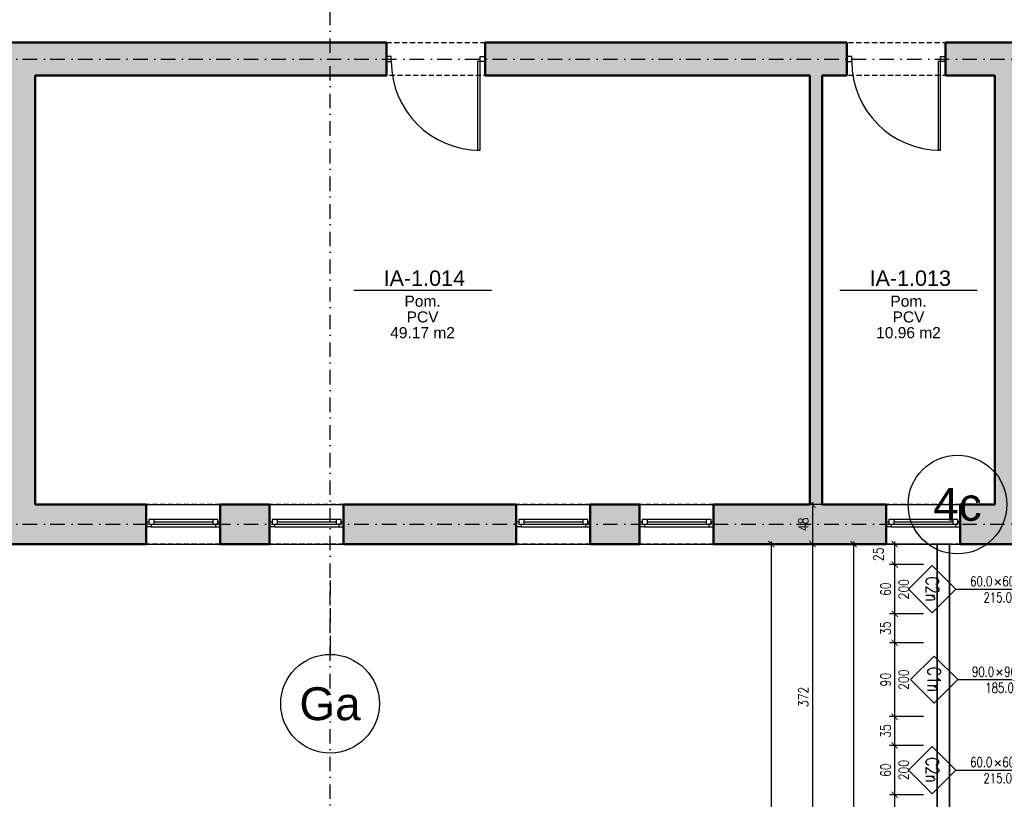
# Model space of a CAD drawing. Header units: millimetres. Extents: x 489 to 7736, y 461 to 5981.
# Tile 28 of 62: x 3318 to 4515, y 3909 to 4858. Entities that reach past the tile are written whole.
import ezdxf
from ezdxf.enums import TextEntityAlignment as Align

# ---------------------------------------------------------------- set-up
doc = ezdxf.new("R2010")
doc.units = ezdxf.units.MM
doc.linetypes.add('DOT___DASHED', pattern=[33.523888, 17.638888, -8.819444, 0.01, -7.055556])
doc.linetypes.add('HIDDEN', pattern=[9.525, 6.35, -3.175])
for name, color, linetype in [('WK-Drzwi IST', 8, 'Continuous'), ('WK-EtykOkna', 11, 'Continuous'), ('WK-EtykPom', 161, 'Continuous'), ('WK-Okna', 143, 'Continuous'), ('WK-Opisy', 143, 'Continuous'), ('WK-Otwory', 9, 'Continuous'), ('WK-Siatka', 240, 'DOT___DASHED'), ('WK-Wymiary', 8, 'Continuous'), ('WK-Ściany', 7, 'Continuous')]:
    doc.layers.add(name, color=color, linetype=linetype)
doc.layers.add('WK-Pomieszczenia', color=173, linetype='Continuous', plot=False)
doc.styles.add('Arial', font='micross.ttf', dxfattribs={"width": 0.9})
doc.styles.add('RomanS-Narrow', font='romans.shx', dxfattribs={"width": 0.8})
doc.dimstyles.new('AEC Dimension 1-50', dxfattribs={"dimtxt": 12, "dimasz": 0.075, "dimexe": 6.25, "dimexo": 0, "dimgap": 5, "dimtad": 1, "dimdec": 1, "dimrnd": 0.5, "dimzin": 9, "dimdsep": 46, "dimtxsty": 'RomanS-Narrow', "dimblk": 'ARCHTICK', "dimcen": 0.125, "dimdle": 3.125, "dimclrd": 8, "dimclre": 8, "dimclrt": 256, "dimadec": 1, "dimazin": 0, "dimtfac": 1, "dimtdec": 1, "dimtmove": 2, "dimatfit": 2, "dimfxl": 0, "dimtolj": 1, "dimtzin": 0, "dimarcsym": 0})
pattern_1 = [(360, (699.431, 930.084), (1.5875, 3.175), [0, -3.175])]

# ---------------------------------------------------------------- blocks, each defined once
blk = doc.blocks.new('BubbleDef')
at = {"color": 0, "linetype": 'Continuous'}
blk.add_circle((0, 0), 1.5, dxfattribs=at)
at = {"color": 0, "linetype": 'Continuous', "style": 'Arial'}
blk.add_attdef('LABEL', text='', height=1, dxfattribs=at).set_placement((0, 0), align=Align.MIDDLE)
blk = doc.blocks.new('*U12')
at = {"layer": 'WK-Siatka', "color": 240, "linetype": 'DOT___DASHED', "lineweight": -3}
for p, q in [((0, 150), (0, 75)), ((0, 75), (0, 60))]:
    blk.add_line(p, q, dxfattribs=at)
at = {"layer": 'WK-Siatka', "color": 240, "linetype": 'DOT___DASHED', "lineweight": -3, "ltscale": 1.3, "xscale": 40, "yscale": 40, "zscale": 40}
blk.add_blockref('BubbleDef', (0, 0), dxfattribs=at).add_auto_attribs({'LABEL': 'Ga'})
blk = doc.blocks.new('WK_Pow_tag_01_50')
at = {"color": 0, "linetype": 'ByBlock'}
blk.add_line((-2.789, 0), (2.789, 0), dxfattribs=at)
at = {"color": 0, "linetype": 'ByBlock', "style": 'Arial'}
for tag, height, p in [('POWIERZCHNIE:NUMERAUTO', 0.625, (0.071, 0.482)), ('POWIERZCHNIE:NAZWA', 0.45, (0, -0.455)), ('POWIERZCHNIE_WYKOŃCZENIE:POSADZKA', 0.45, (0, -1.091)), ('POWIERZCHNIE_STYL:POWOBLICZ', 0.45, (0, -1.728))]:
    blk.add_attdef(tag, text='', height=height, dxfattribs=at).set_placement(p, align=Align.MIDDLE)
blk = doc.blocks.new('WK_WindowTag01_50_L')
for p, q in [((0, -2.543), (0, 0)), ((-0.296, -1.19), (-0.133, -1.353)), ((-0.133, -1.19), (-0.296, -1.353))]:
    blk.add_line(p, q)
blk.add_lwpolyline([(0, -2.543), (0.719, -3.262), (0, -3.981), (-0.719, -3.262)], close=True)
at = {"color": 0, "linetype": 'ByBlock', "lineweight": -2, "style": 'RomanS-Narrow', "width": 0.75}
blk.add_attdef('OKNA_OBIEKTY:WYSOKOŚĆ', text='', height=0.3, rotation=90, dxfattribs=at).set_placement((0, -1.131), align=Align.BOTTOM_LEFT)
blk.add_attdef('OKNA_OBIEKTY:PARAPET', text='', height=0.3, rotation=90, dxfattribs=at).set_placement((0.099, -1.271), align=Align.TOP_CENTER)
blk.add_attdef('OKNA_OBIEKTY:SZEROKOŚĆ', text='', height=0.3, rotation=90, dxfattribs=at).set_placement((0, -1.437), align=Align.BOTTOM_RIGHT)
at = {"color": 0, "linetype": 'ByBlock', "lineweight": -2, "style": 'RomanS-Narrow', "width": 0.75, "flags": 8}
blk.add_attdef('OKNA_OBIEKTY:SYMBOL', text='', height=0.4, dxfattribs=at).set_placement((0, -3.262), align=Align.MIDDLE)
blk = doc.blocks.new('_ArchTick')
at = {"color": 0, "linetype": 'ByBlock', "const_width": 15}
blk.add_lwpolyline([(-50, -50), (50, 50)], dxfattribs=at)
blk = doc.blocks.new('*D1054')
at = {"layer": 'Defpoints', "color": 0}
for p in [(4416.8, 4219.8), (4381.8, 4194.8), (4416.8, 4194.8)]:
    blk.add_point(p, dxfattribs=at)
at = {"layer": 'WK-Wymiary', "color": 8, "linetype": 'Continuous', "lineweight": -2, "ltscale": 1.3}
for p, q in [((4416.8, 4219.8), (4375.6, 4219.8)), ((4381.8, 4222.9), (4381.8, 4191.7)), ((4416.8, 4194.8), (4375.6, 4194.8))]:
    blk.add_line(p, q, dxfattribs=at)
at = {"layer": 'WK-Wymiary', "color": 8, "linetype": 'ByBlock', "lineweight": -2, "xscale": 0.075, "yscale": 0.075, "zscale": 0.075}
for p, rotation in [((4381.8, 4219.8), 90), ((4381.8, 4194.8), 270)]:
    blk.add_blockref('_ArchTick', p, dxfattribs=dict(at, rotation=rotation))
at = {"layer": 'WK-Wymiary', "lineweight": -3, "insert": (4362.1, 4207.3), "char_height": 12, "attachment_point": 5, "rotation": 90, "style": 'RomanS-Narrow'}
blk.add_mtext('\\A1;\\A1;25', dxfattribs=at)
blk = doc.blocks.new('*D1055')
at = {"layer": 'Defpoints', "color": 0}
for p in [(4416.8, 4194.8), (4381.8, 4134.8), (4416.8, 4134.8)]:
    blk.add_point(p, dxfattribs=at)
at = {"layer": 'WK-Wymiary', "color": 8, "linetype": 'Continuous', "lineweight": -2, "ltscale": 1.3}
for p, q in [((4416.8, 4194.8), (4375.6, 4194.8)), ((4381.8, 4197.9), (4381.8, 4131.7)), ((4416.8, 4134.8), (4375.6, 4134.8))]:
    blk.add_line(p, q, dxfattribs=at)
at = {"layer": 'WK-Wymiary', "color": 8, "linetype": 'ByBlock', "lineweight": -2, "xscale": 0.075, "yscale": 0.075, "zscale": 0.075}
for p, rotation in [((4381.8, 4194.8), 90), ((4381.8, 4134.8), 270)]:
    blk.add_blockref('_ArchTick', p, dxfattribs=dict(at, rotation=rotation))
at = {"layer": 'WK-Wymiary', "lineweight": -3, "insert": (4370.8, 4164.8), "char_height": 12, "attachment_point": 5, "rotation": 90, "style": 'RomanS-Narrow'}
blk.add_mtext('\\A1;\\A1;60', dxfattribs=at)
blk = doc.blocks.new('*D1056')
at = {"layer": 'Defpoints', "color": 0}
for p in [(4416.8, 4134.8), (4381.8, 4099.8), (4416.8, 4099.8)]:
    blk.add_point(p, dxfattribs=at)
at = {"layer": 'WK-Wymiary', "color": 8, "linetype": 'Continuous', "lineweight": -2, "ltscale": 1.3}
for p, q in [((4416.8, 4134.8), (4375.6, 4134.8)), ((4381.8, 4137.9), (4381.8, 4096.7)), ((4416.8, 4099.8), (4375.6, 4099.8))]:
    blk.add_line(p, q, dxfattribs=at)
at = {"layer": 'WK-Wymiary', "color": 8, "linetype": 'ByBlock', "lineweight": -2, "xscale": 0.075, "yscale": 0.075, "zscale": 0.075}
for p, rotation in [((4381.8, 4134.8), 90), ((4381.8, 4099.8), 270)]:
    blk.add_blockref('_ArchTick', p, dxfattribs=dict(at, rotation=rotation))
at = {"layer": 'WK-Wymiary', "lineweight": -3, "insert": (4370.8, 4117.3), "char_height": 12, "attachment_point": 5, "rotation": 90, "style": 'RomanS-Narrow'}
blk.add_mtext('\\A1;\\A1;35', dxfattribs=at)
blk = doc.blocks.new('*D1057')
at = {"layer": 'Defpoints', "color": 0}
for p in [(4416.8, 4099.8), (4381.8, 4009.8), (4416.8, 4009.8)]:
    blk.add_point(p, dxfattribs=at)
at = {"layer": 'WK-Wymiary', "color": 8, "linetype": 'Continuous', "lineweight": -2, "ltscale": 1.3}
for p, q in [((4416.8, 4099.8), (4375.6, 4099.8)), ((4381.8, 4102.9), (4381.8, 4006.7)), ((4416.8, 4009.8), (4375.6, 4009.8))]:
    blk.add_line(p, q, dxfattribs=at)
at = {"layer": 'WK-Wymiary', "color": 8, "linetype": 'ByBlock', "lineweight": -2, "xscale": 0.075, "yscale": 0.075, "zscale": 0.075}
for p, rotation in [((4381.8, 4099.8), 90), ((4381.8, 4009.8), 270)]:
    blk.add_blockref('_ArchTick', p, dxfattribs=dict(at, rotation=rotation))
at = {"layer": 'WK-Wymiary', "lineweight": -3, "insert": (4370.8, 4054.8), "char_height": 12, "attachment_point": 5, "rotation": 90, "style": 'RomanS-Narrow'}
blk.add_mtext('\\A1;\\A1;90', dxfattribs=at)
blk = doc.blocks.new('*D1058')
at = {"layer": 'Defpoints', "color": 0}
for p in [(4416.8, 4009.8), (4381.8, 3974.8), (4416.8, 3974.8)]:
    blk.add_point(p, dxfattribs=at)
at = {"layer": 'WK-Wymiary', "color": 8, "linetype": 'Continuous', "lineweight": -2, "ltscale": 1.3}
for p, q in [((4381.8, 4012.9), (4381.8, 3971.7)), ((4416.8, 4009.8), (4375.6, 4009.8)), ((4416.8, 3974.8), (4375.6, 3974.8))]:
    blk.add_line(p, q, dxfattribs=at)
at = {"layer": 'WK-Wymiary', "color": 8, "linetype": 'ByBlock', "lineweight": -2, "xscale": 0.075, "yscale": 0.075, "zscale": 0.075}
for p, rotation in [((4381.8, 4009.8), 90), ((4381.8, 3974.8), 270)]:
    blk.add_blockref('_ArchTick', p, dxfattribs=dict(at, rotation=rotation))
at = {"layer": 'WK-Wymiary', "lineweight": -3, "insert": (4370.8, 3992.3), "char_height": 12, "attachment_point": 5, "rotation": 90, "style": 'RomanS-Narrow'}
blk.add_mtext('\\A1;\\A1;35', dxfattribs=at)
blk = doc.blocks.new('*D1059')
at = {"layer": 'Defpoints', "color": 0}
for p in [(4416.8, 3974.8), (4381.8, 3914.8), (4416.8, 3914.8)]:
    blk.add_point(p, dxfattribs=at)
at = {"layer": 'WK-Wymiary', "color": 8, "linetype": 'Continuous', "lineweight": -2, "ltscale": 1.3}
for p, q in [((4381.8, 3977.9), (4381.8, 3911.7)), ((4416.8, 3974.8), (4375.6, 3974.8)), ((4416.8, 3914.8), (4375.6, 3914.8))]:
    blk.add_line(p, q, dxfattribs=at)
at = {"layer": 'WK-Wymiary', "color": 8, "linetype": 'ByBlock', "lineweight": -2, "xscale": 0.075, "yscale": 0.075, "zscale": 0.075}
for p, rotation in [((4381.8, 3974.8), 90), ((4381.8, 3914.8), 270)]:
    blk.add_blockref('_ArchTick', p, dxfattribs=dict(at, rotation=rotation))
at = {"layer": 'WK-Wymiary', "lineweight": -3, "insert": (4370.8, 3944.8), "char_height": 12, "attachment_point": 5, "rotation": 90, "style": 'RomanS-Narrow'}
blk.add_mtext('\\A1;\\A1;60', dxfattribs=at)
blk = doc.blocks.new('*D1060')
at = {"layer": 'Defpoints', "color": 0}
for p in [(4416.8, 3914.8), (4381.8, 3724.8), (4416.8, 3724.8)]:
    blk.add_point(p, dxfattribs=at)
at = {"layer": 'WK-Wymiary', "color": 8, "linetype": 'Continuous', "lineweight": -2, "ltscale": 1.3}
for p, q in [((4381.8, 3917.9), (4381.8, 3721.7)), ((4416.8, 3914.8), (4375.6, 3914.8)), ((4416.8, 3724.8), (4375.6, 3724.8))]:
    blk.add_line(p, q, dxfattribs=at)
at = {"layer": 'WK-Wymiary', "color": 8, "linetype": 'ByBlock', "lineweight": -2, "xscale": 0.075, "yscale": 0.075, "zscale": 0.075}
for p, rotation in [((4381.8, 3914.8), 90), ((4381.8, 3724.8), 270)]:
    blk.add_blockref('_ArchTick', p, dxfattribs=dict(at, rotation=rotation))
at = {"layer": 'WK-Wymiary', "lineweight": -3, "insert": (4370.8, 3819.8), "char_height": 12, "attachment_point": 5, "rotation": 90, "style": 'RomanS-Narrow'}
blk.add_mtext('\\A1;\\A1;190', dxfattribs=at)
blk = doc.blocks.new('*D1069')
at = {"layer": 'Defpoints', "color": 0}
for p in [(4366.8, 4219.8), (4331.8, 3218.3), (4366.8, 3218.3)]:
    blk.add_point(p, dxfattribs=at)
at = {"layer": 'WK-Wymiary', "color": 8, "linetype": 'Continuous', "lineweight": -2, "ltscale": 1.3}
for p, q in [((4366.8, 4219.8), (4325.6, 4219.8)), ((4331.8, 4222.9), (4331.8, 3215.2)), ((4366.8, 3218.3), (4325.6, 3218.3))]:
    blk.add_line(p, q, dxfattribs=at)
at = {"layer": 'WK-Wymiary', "color": 8, "linetype": 'ByBlock', "lineweight": -2, "xscale": 0.075, "yscale": 0.075, "zscale": 0.075}
for p, rotation in [((4331.8, 4219.8), 90), ((4331.8, 3218.3), 270)]:
    blk.add_blockref('_ArchTick', p, dxfattribs=dict(at, rotation=rotation))
at = {"layer": 'WK-Wymiary', "lineweight": -3, "insert": (4320.8, 3719.1), "char_height": 12, "attachment_point": 5, "rotation": 90, "style": 'RomanS-Narrow'}
blk.add_mtext('\\A1;\\A1;1001.5', dxfattribs=at)
blk = doc.blocks.new('*D1074')
at = {"layer": 'Defpoints', "color": 0}
for p in [(4316.8, 4267.8), (4281.8, 4219.8), (4316.8, 4219.8)]:
    blk.add_point(p, dxfattribs=at)
at = {"layer": 'WK-Wymiary', "color": 8, "linetype": 'Continuous', "lineweight": -2, "ltscale": 1.3}
for p, q in [((4316.8, 4267.8), (4275.6, 4267.8)), ((4281.8, 4270.9), (4281.8, 4216.7)), ((4316.8, 4219.8), (4275.6, 4219.8))]:
    blk.add_line(p, q, dxfattribs=at)
at = {"layer": 'WK-Wymiary', "color": 8, "linetype": 'ByBlock', "lineweight": -2, "xscale": 0.075, "yscale": 0.075, "zscale": 0.075}
for p, rotation in [((4281.8, 4267.8), 90), ((4281.8, 4219.8), 270)]:
    blk.add_blockref('_ArchTick', p, dxfattribs=dict(at, rotation=rotation))
at = {"layer": 'WK-Wymiary', "lineweight": -3, "insert": (4270.8, 4243.8), "char_height": 12, "attachment_point": 5, "rotation": 90, "style": 'RomanS-Narrow'}
blk.add_mtext('\\A1;\\A1;48', dxfattribs=at)
blk = doc.blocks.new('*D1075')
at = {"layer": 'Defpoints', "color": 0}
for p in [(4316.8, 4219.8), (4281.8, 3847.8), (4316.8, 3847.8)]:
    blk.add_point(p, dxfattribs=at)
at = {"layer": 'WK-Wymiary', "color": 8, "linetype": 'Continuous', "lineweight": -2, "ltscale": 1.3}
for p, q in [((4316.8, 4219.8), (4275.6, 4219.8)), ((4281.8, 4222.9), (4281.8, 3844.7)), ((4316.8, 3847.8), (4275.6, 3847.8))]:
    blk.add_line(p, q, dxfattribs=at)
at = {"layer": 'WK-Wymiary', "color": 8, "linetype": 'ByBlock', "lineweight": -2, "xscale": 0.075, "yscale": 0.075, "zscale": 0.075}
for p, rotation in [((4281.8, 4219.8), 90), ((4281.8, 3847.8), 270)]:
    blk.add_blockref('_ArchTick', p, dxfattribs=dict(at, rotation=rotation))
at = {"layer": 'WK-Wymiary', "lineweight": -3, "insert": (4270.8, 4033.8), "char_height": 12, "attachment_point": 5, "rotation": 90, "style": 'RomanS-Narrow'}
blk.add_mtext('\\A1;\\A1;372', dxfattribs=at)
blk = doc.blocks.new('*D1081')
at = {"layer": 'Defpoints', "color": 0}
for p in [(4266.8, 4219.8), (4196.8, 2639.8), (4231.8, 2639.8)]:
    blk.add_point(p, dxfattribs=at)
at = {"layer": 'WK-Wymiary', "color": 8, "linetype": 'Continuous', "lineweight": -2, "ltscale": 1.3}
for p, q in [((4266.8, 4219.8), (4225.6, 4219.8)), ((4231.8, 4222.9), (4231.8, 2636.7)), ((4196.8, 2639.8), (4238.1, 2639.8))]:
    blk.add_line(p, q, dxfattribs=at)
at = {"layer": 'WK-Wymiary', "color": 8, "linetype": 'ByBlock', "lineweight": -2, "xscale": 0.075, "yscale": 0.075, "zscale": 0.075}
for p, rotation in [((4231.8, 4219.8), 90), ((4231.8, 2639.8), 270)]:
    blk.add_blockref('_ArchTick', p, dxfattribs=dict(at, rotation=rotation))
at = {"layer": 'WK-Wymiary', "lineweight": -3, "insert": (4220.8, 3429.8), "char_height": 12, "attachment_point": 5, "rotation": 90, "style": 'RomanS-Narrow'}
blk.add_mtext('\\A1;\\A1;1580', dxfattribs=at)

msp = doc.modelspace()

# ---------------------------------------------------------------- hatches: boundary and pattern name
at = {"layer": 'WK-Ściany', "linetype": 'Continuous', "lineweight": -3}
h = msp.add_hatch(dxfattribs=at)
h.set_pattern_fill('DOTS', color=253, scale=2, style=0)
h.set_pattern_definition([(2e-11, (699.431, 930.084), (1.5875, 3.175), [0, -3.175])])
h.paths.add_polyline_path([(3276.68, 4804.81), (3298.77, 4789.81), (3336.68, 4789.81), (3763.68, 4789.81), (3763.68, 4829.81), (3276.68, 4829.81)], flags=0)
h.paths.add_polyline_path([(3883.68, 4829.81), (3883.68, 4789.81), (4278.68, 4789.81), (4283.68, 4801.89), (4293.68, 4789.81), (4323.68, 4789.81), (4323.68, 4829.81)], flags=0)
h.paths.add_polyline_path([(4443.68, 4829.81), (4443.68, 4789.81), (4503.68, 4789.81), (4551.68, 4789.81), (4551.68, 4829.81)], flags=0)
h = msp.add_hatch(dxfattribs=at)
h.set_pattern_fill('DOTS', color=253, scale=2, style=0)
h.set_pattern_definition(pattern_1)
h.paths.add_polyline_path([(4293.68, 4789.81), (4283.68, 4801.89), (4278.68, 4789.81), (4278.68, 4267.81), (4283.68, 4253.06), (4293.68, 4267.81)], flags=0)
h = msp.add_hatch(dxfattribs=at)
h.set_pattern_fill('DOTS', color=253, scale=2, style=0)
h.set_pattern_definition(pattern_1)
h.paths.add_polyline_path([(3336.68, 4789.81), (3276.68, 4789.81), (3276.68, 4267.81), (3296.68, 4256.81), (3336.68, 4267.81)], flags=0)
h = msp.add_hatch(dxfattribs=at)
h.set_pattern_fill('DOTS', color=253, scale=2, style=0)
h.set_pattern_definition([(360, (699.431, 930.084), (1.5875, 3.175), [0, -3.175])])
h.paths.add_polyline_path([(4503.68, 4267.81), (4551.68, 4267.81), (4551.68, 4789.81), (4503.68, 4789.81)], flags=0)
h = msp.add_hatch(dxfattribs=at)
h.set_pattern_fill('DOTS', color=253, scale=2, angle=360, style=0)
h.set_pattern_definition([(360, (699.431, 930.084), (1.5875, 3.175), [0, -3.175])])
h.paths.add_polyline_path([(2996.68, 4267.81), (2986.68, 4254.31), (2966.68, 4267.81), (2946.68, 4267.81), (2946.68, 4219.81), (3021.68, 4219.81), (3021.68, 4267.81)], flags=0)
h.paths.add_polyline_path([(3111.68, 4267.81), (3111.68, 4219.81), (3171.68, 4219.81), (3171.68, 4267.81)], flags=0)
h.paths.add_polyline_path([(3261.68, 4267.81), (3261.68, 4219.81), (3471.68, 4219.81), (3471.68, 4267.81), (3336.68, 4267.81), (3296.68, 4256.81), (3276.68, 4267.81)], flags=0)
h.paths.add_polyline_path([(3561.68, 4267.81), (3561.68, 4219.81), (3621.68, 4219.81), (3621.68, 4267.81)], flags=0)
h.paths.add_polyline_path([(3711.68, 4267.81), (3711.68, 4219.81), (3921.68, 4219.81), (3921.68, 4267.81)], flags=0)
h.paths.add_polyline_path([(4011.68, 4267.81), (4011.68, 4219.81), (4071.68, 4219.81), (4071.68, 4267.81)], flags=0)
h.paths.add_polyline_path([(4161.68, 4267.81), (4161.68, 4219.81), (4371.68, 4219.81), (4371.68, 4267.81), (4293.68, 4267.81), (4283.68, 4253.06), (4278.68, 4267.81)], flags=0)
h.paths.add_polyline_path([(2401.68, 4267.81), (2391.68, 4254.31), (2371.68, 4267.81), (2361.68, 4267.81), (2361.68, 4219.81), (2556.68, 4219.81), (2556.68, 4267.81)], flags=0)
h.paths.add_polyline_path([(2646.68, 4267.81), (2646.68, 4219.81), (2706.68, 4219.81), (2706.68, 4267.81)], flags=0)
h.paths.add_polyline_path([(2796.68, 4267.81), (2796.68, 4219.81), (2856.68, 4219.81), (2856.68, 4267.81)], flags=0)
h.paths.add_polyline_path([(1856.68, 4267.81), (1851.68, 4253.06), (1841.68, 4267.81), (1761.68, 4267.81), (1761.68, 4219.81), (1971.68, 4219.81), (1971.68, 4267.81)], flags=0)
h.paths.add_polyline_path([(2061.68, 4267.81), (2061.68, 4219.81), (2121.68, 4219.81), (2121.68, 4267.81)], flags=0)
h.paths.add_polyline_path([(2211.68, 4267.81), (2211.68, 4219.81), (2271.68, 4219.81), (2271.68, 4267.81)], flags=0)
h.paths.add_polyline_path([(1501.68, 4267.81), (1488.35, 4255.14), (1461.68, 4267.81), (1346.68, 4267.81), (1346.68, 4219.81), (1521.68, 4219.81), (1521.68, 4267.81)], flags=0)
h.paths.add_polyline_path([(1611.68, 4267.81), (1611.68, 4219.81), (1671.68, 4219.81), (1671.68, 4267.81)], flags=0)
h.paths.add_polyline_path([(1241.68, 4267.81), (1231.68, 4254.31), (1211.68, 4267.81), (1211.68, 4267.81), (1001.68, 4267.81), (996.68, 4253.06), (986.68, 4267.81), (866.68, 4267.81), (866.68, 4219.81), (893.68, 4219.81), (909.68, 4231.81), (941.68, 4219.81), (1135.68, 4219.81), (1151.68, 4231.81), (1183.68, 4219.81), (1216.68, 4219.81), (1223.35, 4234.14), (1236.68, 4219.81), (1256.68, 4219.81), (1256.68, 4267.81)], flags=0)
h.paths.add_polyline_path([(721.68, 4267.81), (673.68, 4219.81), (776.68, 4219.81), (776.68, 4267.81)], flags=0)
h.paths.add_polyline_path([(4461.68, 4267.81), (4461.68, 4219.81), (4551.68, 4219.81), (4551.68, 4253.81), (4551.68, 4257.8), (4551.68, 4257.8), (4551.68, 4267.81), (4503.68, 4267.81)], flags=0)

# ---------------------------------------------------------------- linework, layer by layer
at = {"layer": 'WK-Drzwi IST', "color": 8, "linetype": 'Continuous', "lineweight": -3}
for points in [[(3769.68, 4812.81), (3763.68, 4812.81), (3763.68, 4806.81), (3769.68, 4806.81)], [(3877.68, 4806.81), (3874.68, 4806.81), (3874.68, 4698.81), (3877.68, 4698.81)], [(3877.68, 4812.81), (3883.68, 4812.81), (3883.68, 4806.81), (3877.68, 4806.81)], [(4329.68, 4812.81), (4323.68, 4812.81), (4323.68, 4806.81), (4329.68, 4806.81)], [(4437.68, 4806.81), (4434.68, 4806.81), (4434.68, 4698.81), (4437.68, 4698.81)], [(4437.68, 4812.81), (4443.68, 4812.81), (4443.68, 4806.81), (4437.68, 4806.81)]]:
    msp.add_lwpolyline(points, close=True, dxfattribs=at)
for centre in [(3877.68, 4806.81), (4437.68, 4806.81)]:
    msp.add_arc(centre, 108, 180, 270, dxfattribs=at)
at = {"layer": 'WK-Okna', "color": 143, "linetype": 'Continuous', "lineweight": -3}
for p, q in [((3471.68, 4267.81), (3561.68, 4267.81)), ((3621.68, 4267.81), (3711.68, 4267.81)), ((3921.68, 4267.81), (4011.68, 4267.81)), ((4071.68, 4267.81), (4161.68, 4267.81)), ((4371.68, 4267.81), (4461.68, 4267.81)), ((3477.68, 4240.81), (3555.68, 4240.81)), ((3480.68, 4249.81), (3480.68, 4243.81)), ((3480.68, 4246.81), (3552.68, 4246.81)), ((3552.68, 4249.81), (3552.68, 4243.81)), ((3627.68, 4240.81), (3705.68, 4240.81)), ((3630.68, 4249.81), (3630.68, 4243.81)), ((3630.68, 4246.81), (3702.68, 4246.81)), ((3702.68, 4249.81), (3702.68, 4243.81)), ((3927.68, 4240.81), (4005.68, 4240.81)), ((3930.68, 4249.81), (3930.68, 4243.81)), ((3930.68, 4246.81), (4002.68, 4246.81)), ((4002.68, 4249.81), (4002.68, 4243.81)), ((4077.68, 4240.81), (4155.68, 4240.81)), ((4080.68, 4249.81), (4080.68, 4243.81)), ((4080.68, 4246.81), (4152.68, 4246.81)), ((4152.68, 4249.81), (4152.68, 4243.81)), ((4377.68, 4240.81), (4455.68, 4240.81)), ((4380.68, 4249.81), (4380.68, 4243.81)), ((4380.68, 4246.81), (4452.68, 4246.81)), ((4452.68, 4249.81), (4452.68, 4243.81)), ((3471.68, 4219.81), (3561.68, 4219.81)), ((3621.68, 4219.81), (3711.68, 4219.81)), ((3921.68, 4219.81), (4011.68, 4219.81)), ((4071.68, 4219.81), (4161.68, 4219.81)), ((4371.68, 4219.81), (4461.68, 4219.81))]:
    msp.add_line(p, q, dxfattribs=at)
for points in [[(3477.68, 4240.81), (3471.68, 4240.81), (3471.68, 4246.81), (3474.68, 4246.81), (3474.68, 4243.81), (3477.68, 4243.81)], [(3474.68, 4249.81), (3474.68, 4243.81), (3558.68, 4243.81), (3558.68, 4249.81)], [(3555.68, 4240.81), (3561.68, 4240.81), (3561.68, 4246.81), (3558.68, 4246.81), (3558.68, 4243.81), (3555.68, 4243.81)], [(3627.68, 4240.81), (3621.68, 4240.81), (3621.68, 4246.81), (3624.68, 4246.81), (3624.68, 4243.81), (3627.68, 4243.81)], [(3624.68, 4249.81), (3624.68, 4243.81), (3708.68, 4243.81), (3708.68, 4249.81)], [(3705.68, 4240.81), (3711.68, 4240.81), (3711.68, 4246.81), (3708.68, 4246.81), (3708.68, 4243.81), (3705.68, 4243.81)], [(3927.68, 4240.81), (3921.68, 4240.81), (3921.68, 4246.81), (3924.68, 4246.81), (3924.68, 4243.81), (3927.68, 4243.81)], [(3924.68, 4249.81), (3924.68, 4243.81), (4008.68, 4243.81), (4008.68, 4249.81)], [(4005.68, 4240.81), (4011.68, 4240.81), (4011.68, 4246.81), (4008.68, 4246.81), (4008.68, 4243.81), (4005.68, 4243.81)], [(4077.68, 4240.81), (4071.68, 4240.81), (4071.68, 4246.81), (4074.68, 4246.81), (4074.68, 4243.81), (4077.68, 4243.81)], [(4074.68, 4249.81), (4074.68, 4243.81), (4158.68, 4243.81), (4158.68, 4249.81)], [(4155.68, 4240.81), (4161.68, 4240.81), (4161.68, 4246.81), (4158.68, 4246.81), (4158.68, 4243.81), (4155.68, 4243.81)], [(4377.68, 4240.81), (4371.68, 4240.81), (4371.68, 4246.81), (4374.68, 4246.81), (4374.68, 4243.81), (4377.68, 4243.81)], [(4374.68, 4249.81), (4374.68, 4243.81), (4458.68, 4243.81), (4458.68, 4249.81)], [(4455.68, 4240.81), (4461.68, 4240.81), (4461.68, 4246.81), (4458.68, 4246.81), (4458.68, 4243.81), (4455.68, 4243.81)]]:
    msp.add_lwpolyline(points, close=True, dxfattribs=at)
at = {"layer": 'WK-Opisy'}
msp.add_lwpolyline([(673.68, 5689.81), (673.68, 4219.81), (893.68, 4219.81), (1183.68, 4219.81), (4553.68, 4219.8), (4553.68, 3218.31), (5747.68, 3218.31), (5747.68, 4239.81), (5813.68, 4239.81), (5813.68, 4787.81), (5813.68, 5739.81), (4493.68, 5739.81), (4493.68, 5691.81), (2883.68, 5689.81), (2883.68, 5809.81), (2323.68, 5809.81), (2323.68, 5689.81)], close=True, dxfattribs=at)
at = {"layer": 'WK-Otwory', "color": 9, "linetype": 'HIDDEN', "lineweight": -3}
for p, q in [((3561.68, 4267.81), (3471.68, 4267.81)), ((3711.68, 4267.81), (3621.68, 4267.81)), ((4011.68, 4267.81), (3921.68, 4267.81)), ((4161.68, 4267.81), (4071.68, 4267.81)), ((4461.68, 4267.81), (4371.68, 4267.81)), ((3561.68, 4219.81), (3471.68, 4219.81)), ((3711.68, 4219.81), (3621.68, 4219.81)), ((4011.68, 4219.81), (3921.68, 4219.81)), ((4161.68, 4219.81), (4071.68, 4219.81)), ((4461.68, 4219.81), (4371.68, 4219.81))]:
    msp.add_line(p, q, dxfattribs=at)
at = {"layer": 'WK-Otwory', "color": 9, "linetype": 'Continuous', "lineweight": -3}
for p, q in [((3471.68, 4219.81), (3471.68, 4267.81)), ((3561.68, 4219.81), (3561.68, 4267.81)), ((3621.68, 4219.81), (3621.68, 4267.81)), ((3711.68, 4219.81), (3711.68, 4267.81)), ((3921.68, 4219.81), (3921.68, 4267.81)), ((4011.68, 4219.81), (4011.68, 4267.81)), ((4071.68, 4219.81), (4071.68, 4267.81)), ((4161.68, 4219.81), (4161.68, 4267.81)), ((4371.68, 4219.81), (4371.68, 4267.81)), ((4461.68, 4219.81), (4461.68, 4267.81))]:
    msp.add_line(p, q, dxfattribs=at)
at = {"layer": 'WK-Pomieszczenia', "color": 173, "linetype": 'HIDDEN', "lineweight": -3}
for p, q in [((1296.68, 4829.81), (4566.68, 4829.81)), ((4278.68, 4789.81), (3336.68, 4789.81)), ((3336.68, 4789.81), (3336.68, 4267.81)), ((4278.68, 4267.81), (4278.68, 4789.81)), ((4503.68, 4789.81), (4293.68, 4789.81)), ((4293.68, 4789.81), (4293.68, 4267.81)), ((4503.68, 4267.81), (4503.68, 4789.81)), ((3336.68, 4267.81), (4278.68, 4267.81)), ((4293.68, 4267.81), (4503.68, 4267.81))]:
    msp.add_line(p, q, dxfattribs=at)
at = {"layer": 'WK-Siatka', "color": 240, "linetype": 'DOT___DASHED', "lineweight": -3}
for p, q in [((3695.18, 3640.81), (3695.18, 5785.65)), ((699.43, 4809.81), (5789.68, 4809.81)), ((699.43, 4243.81), (5789.68, 4243.81))]:
    msp.add_line(p, q, dxfattribs=at)
at = {"layer": 'WK-Ściany', "color": 7, "linetype": 'Continuous', "lineweight": 50}
for p, q in [((3763.68, 4829.81), (3276.68, 4829.81)), ((3763.68, 4789.81), (3763.68, 4829.81)), ((3883.68, 4829.81), (3883.68, 4789.81)), ((4323.68, 4829.81), (3883.68, 4829.81)), ((4323.68, 4789.81), (4323.68, 4829.81)), ((4443.68, 4829.81), (4443.68, 4789.81)), ((4551.68, 4829.81), (4443.68, 4829.81)), ((3336.68, 4789.81), (3763.68, 4789.81)), ((3336.68, 4267.81), (3336.68, 4789.81)), ((3883.68, 4789.81), (4278.68, 4789.81)), ((4278.68, 4789.81), (4278.68, 4267.81)), ((4293.68, 4789.81), (4323.68, 4789.81)), ((4293.68, 4267.81), (4293.68, 4789.81)), ((4443.68, 4789.81), (4503.68, 4789.81)), ((4503.68, 4789.81), (4503.68, 4267.81)), ((3471.68, 4267.81), (3336.68, 4267.81)), ((3471.68, 4219.81), (3471.68, 4267.81)), ((3561.68, 4267.81), (3561.68, 4219.81)), ((3621.68, 4267.81), (3561.68, 4267.81)), ((3621.68, 4219.81), (3621.68, 4267.81)), ((3711.68, 4267.81), (3711.68, 4219.81)), ((3921.68, 4267.81), (3711.68, 4267.81)), ((3921.68, 4219.81), (3921.68, 4267.81)), ((4011.68, 4267.81), (4011.68, 4219.81)), ((4071.68, 4267.81), (4011.68, 4267.81)), ((4071.68, 4219.81), (4071.68, 4267.81)), ((4161.68, 4267.81), (4161.68, 4219.81)), ((4278.68, 4267.81), (4161.68, 4267.81)), ((4371.68, 4267.81), (4293.68, 4267.81)), ((4371.68, 4219.81), (4371.68, 4267.81)), ((4461.68, 4267.81), (4461.68, 4219.81)), ((4503.68, 4267.81), (4461.68, 4267.81)), ((3261.68, 4219.81), (3471.68, 4219.81)), ((3561.68, 4219.81), (3621.68, 4219.81)), ((3711.68, 4219.81), (3921.68, 4219.81)), ((4011.68, 4219.81), (4071.68, 4219.81)), ((4161.68, 4219.81), (4371.68, 4219.81)), ((4461.68, 4219.81), (4551.68, 4219.81))]:
    msp.add_line(p, q, dxfattribs=at)
at = {"layer": 'WK-Ściany', "color": 7, "linetype": 'Continuous', "lineweight": 35}
for p, q in [((4433.68, 4219.81), (4433.68, 3334.81)), ((4448.68, 4219.81), (4433.68, 4219.81)), ((4448.68, 3349.81), (4448.68, 4219.81))]:
    msp.add_line(p, q, dxfattribs=at)

# ---------------------------------------------------------------- block references
at = {"layer": 'WK-EtykOkna', "color": 11, "linetype": 'Continuous', "lineweight": -3, "ltscale": 1.3}
ref = msp.add_blockref('WK_WindowTag01_50_L', (4558.09, 4164.81, 215), dxfattribs=dict(at, xscale=40, yscale=40, zscale=40, rotation=269.9999999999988))
ref.add_attrib('OKNA_OBIEKTY:SYMBOL', 'C2n', dxfattribs={"layer": '0', "color": 0, "linetype": 'ByBlock', "lineweight": -2, "height": 16, "rotation": 270, "style": 'RomanS-Narrow', "width": 0.75}).set_placement((4427.61, 4164.81, 215), align=Align.MIDDLE)
ref.add_attrib('OKNA_OBIEKTY:SZEROKOŚĆ', '60.0', dxfattribs={"layer": '0', "color": 0, "linetype": 'ByBlock', "lineweight": -2, "height": 12, "style": 'RomanS-Narrow', "width": 0.75}).set_placement((4500.62, 4164.81, 215), align=Align.BOTTOM_RIGHT)
ref.add_attrib('OKNA_OBIEKTY:WYSOKOŚĆ', '60', dxfattribs={"layer": '0', "color": 0, "linetype": 'ByBlock', "lineweight": -2, "height": 12, "style": 'RomanS-Narrow', "width": 0.75}).set_placement((4512.85, 4164.81, 215), align=Align.BOTTOM_LEFT)
ref.add_attrib('OKNA_OBIEKTY:PARAPET', '215.0', dxfattribs={"layer": '0', "color": 0, "linetype": 'ByBlock', "lineweight": -2, "height": 12, "style": 'RomanS-Narrow', "width": 0.75}).set_placement((4507.24, 4160.84, 215), align=Align.TOP_CENTER)
ref = msp.add_blockref('WK_WindowTag01_50_L', (4560.35, 4054.81, 185), dxfattribs=dict(at, xscale=40, yscale=40, zscale=40, rotation=270))
ref.add_attrib('OKNA_OBIEKTY:SYMBOL', 'C1n', dxfattribs={"layer": '0', "color": 0, "linetype": 'ByBlock', "lineweight": -2, "height": 16, "rotation": 270, "style": 'RomanS-Narrow', "width": 0.75}).set_placement((4429.87, 4054.81, 185), align=Align.MIDDLE)
ref.add_attrib('OKNA_OBIEKTY:SZEROKOŚĆ', '90.0', dxfattribs={"layer": '0', "color": 0, "linetype": 'ByBlock', "lineweight": -2, "height": 12, "style": 'RomanS-Narrow', "width": 0.75}).set_placement((4502.88, 4054.81, 185), align=Align.BOTTOM_RIGHT)
ref.add_attrib('OKNA_OBIEKTY:WYSOKOŚĆ', '90', dxfattribs={"layer": '0', "color": 0, "linetype": 'ByBlock', "lineweight": -2, "height": 12, "style": 'RomanS-Narrow', "width": 0.75}).set_placement((4515.11, 4054.81, 185), align=Align.BOTTOM_LEFT)
ref.add_attrib('OKNA_OBIEKTY:PARAPET', '185.0', dxfattribs={"layer": '0', "color": 0, "linetype": 'ByBlock', "lineweight": -2, "height": 12, "style": 'RomanS-Narrow', "width": 0.75}).set_placement((4509.49, 4050.84, 185), align=Align.TOP_CENTER)
ref = msp.add_blockref('WK_WindowTag01_50_L', (4558.09, 3944.81, -31), dxfattribs=dict(at, xscale=40, yscale=40, zscale=40, rotation=270))
ref.add_attrib('OKNA_OBIEKTY:SYMBOL', 'C2n', dxfattribs={"layer": '0', "color": 0, "linetype": 'ByBlock', "lineweight": -2, "height": 16, "rotation": 270, "style": 'RomanS-Narrow', "width": 0.75}).set_placement((4427.61, 3944.81, -31), align=Align.MIDDLE)
ref.add_attrib('OKNA_OBIEKTY:SZEROKOŚĆ', '60.0', dxfattribs={"layer": '0', "color": 0, "linetype": 'ByBlock', "lineweight": -2, "height": 12, "style": 'RomanS-Narrow', "width": 0.75}).set_placement((4500.62, 3944.81, -31), align=Align.BOTTOM_RIGHT)
ref.add_attrib('OKNA_OBIEKTY:WYSOKOŚĆ', '60', dxfattribs={"layer": '0', "color": 0, "linetype": 'ByBlock', "lineweight": -2, "height": 12, "style": 'RomanS-Narrow', "width": 0.75}).set_placement((4512.85, 3944.81, -31), align=Align.BOTTOM_LEFT)
ref.add_attrib('OKNA_OBIEKTY:PARAPET', '215.0', dxfattribs={"layer": '0', "color": 0, "linetype": 'ByBlock', "lineweight": -2, "height": 12, "style": 'RomanS-Narrow', "width": 0.75}).set_placement((4507.24, 3940.84, -31), align=Align.TOP_CENTER)
at = {"layer": 'WK-EtykPom', "color": 161, "linetype": 'Continuous', "lineweight": -3, "ltscale": 1.3, "xscale": 30, "yscale": 30, "zscale": 40}
for p, values in [((3807.68, 4528.81), {'POWIERZCHNIE_WYKOŃCZENIE:POSADZKA': 'PCV', 'POWIERZCHNIE:NUMERAUTO': 'IA-1.014', 'POWIERZCHNIE:NAZWA': 'Pom.', 'POWIERZCHNIE_STYL:POWOBLICZ': '49.17 m2'}), ((4398.68, 4528.81), {'POWIERZCHNIE_WYKOŃCZENIE:POSADZKA': 'PCV', 'POWIERZCHNIE:NUMERAUTO': 'IA-1.013', 'POWIERZCHNIE:NAZWA': 'Pom.', 'POWIERZCHNIE_STYL:POWOBLICZ': '10.96 m2'})]:
    msp.add_blockref('WK_Pow_tag_01_50', p, dxfattribs=at).add_auto_attribs(values)
at = {"layer": 'WK-Siatka', "color": 240, "linetype": 'DOT___DASHED', "lineweight": -3, "ltscale": 1.3, "xscale": 40, "yscale": 40, "zscale": 40}
msp.add_blockref('BubbleDef', (4458.18, 4267.81), dxfattribs=at).add_auto_attribs({'LABEL': '4c'})
at = {"layer": 'WK-Siatka', "color": 240, "linetype": 'DOT___DASHED', "lineweight": -3, "ltscale": 1.3}
msp.add_blockref('*U12', (3695.18, 4025.54), dxfattribs=at)

# ---------------------------------------------------------------- texts
at = {"layer": 'WK-Wymiary', "color": 8, "linetype": 'Continuous', "lineweight": -3, "char_height": 12, "attachment_point": 2, "rotation": 90, "style": 'RomanS-Narrow'}
for insert in [(4386.82, 4164.81), (4386.82, 4054.81), (4386.82, 3944.81)]:
    msp.add_mtext('\\A1;200', dxfattribs=dict(at, insert=insert))

# ---------------------------------------------------------------- dimensions: what is measured, and where the dimension line sits
at = {"layer": 'WK-Wymiary', "color": 8, "linetype": 'Continuous', "lineweight": -3, "ltscale": 1.3}
for base, p1, p2, text, picture, middle in [((4281.82, 4219.8), (4316.82, 4267.81), (4316.82, 4219.8), '\\A1;48', '*D1074', (4270.82, 4243.8)), ((4231.82, 2639.81), (4266.82, 4219.8), (4196.82, 2639.81), '\\A1;1580', '*D1081', (4220.82, 3429.8)), ((4281.82, 3847.81), (4316.82, 4219.8), (4316.82, 3847.81), '\\A1;372', '*D1075', (4270.82, 4033.8)), ((4331.82, 3218.31), (4366.82, 4219.8), (4366.82, 3218.31), '\\A1;1001.5', '*D1069', (4320.82, 3719.05)), ((4381.82, 4194.81), (4416.82, 4219.8), (4416.82, 4194.81), '\\A1;25', '*D1054', (4362.07, 4207.3)), ((4381.82, 4134.81), (4416.82, 4194.81), (4416.82, 4134.81), '\\A1;60', '*D1055', (4370.82, 4164.81)), ((4381.82, 4099.81), (4416.82, 4134.81), (4416.82, 4099.81), '\\A1;35', '*D1056', (4370.82, 4117.31)), ((4381.82, 4009.81), (4416.82, 4099.81), (4416.82, 4009.81), '\\A1;90', '*D1057', (4370.82, 4054.81)), ((4381.82, 3974.81), (4416.82, 4009.81), (4416.82, 3974.81), '\\A1;35', '*D1058', (4370.82, 3992.31)), ((4381.82, 3914.81), (4416.82, 3974.81), (4416.82, 3914.81), '\\A1;60', '*D1059', (4370.82, 3944.81)), ((4381.82, 3724.81), (4416.82, 3914.81), (4416.82, 3724.81), '\\A1;190', '*D1060', (4370.82, 3819.81))]:
    dim = msp.add_linear_dim(base=base, p1=p1, p2=p2, angle=90, text=text, dimstyle='AEC Dimension 1-50', override={"dimclrd": 8, "dimclre": 8, "dimclrt": 256}, dxfattribs=at)
    dim.commit()
    dim.dimension.update_dxf_attribs({"geometry": picture, "text_midpoint": middle})

doc.saveas('drawing.dxf')
